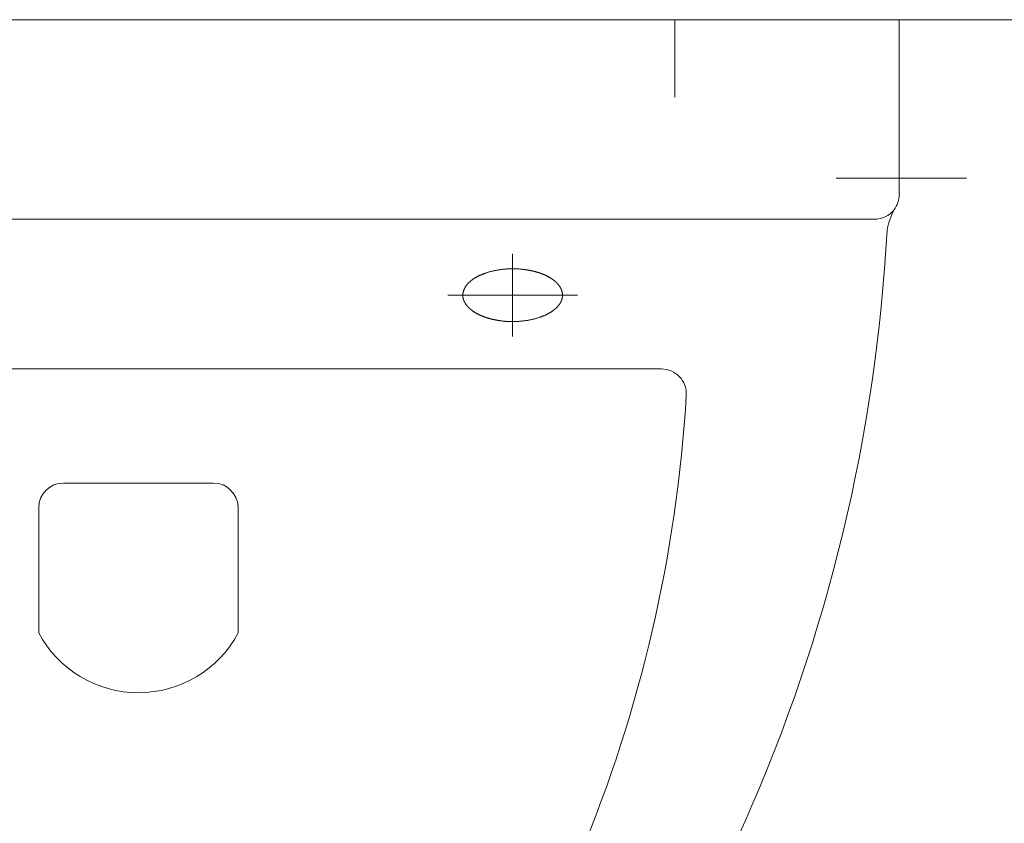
# Model space of a CAD drawing. Extents: x -321 to 526, y -52 to 542.
# Tile 19 of 56: x -143.03 to -139.08, y 163.27 to 166.49. Entities that reach past the tile are written whole.
import ezdxf

# ---------------------------------------------------------------- set-up
doc = ezdxf.new("R2010")
doc.units = 0
doc.layers.get('0').update_dxf_attribs({"lineweight": 35})
doc.layers.add('D-501 Deckenspiegel Gebäude', color=7, linetype='Continuous', lineweight=25)

# ---------------------------------------------------------------- blocks, each defined once
blk = doc.blocks.new('Referenz-A07MYS7IRK', base_point=(-281.0083, -47.1225))
at = {"layer": 'D-501 Deckenspiegel Gebäude', "color": 0, "lineweight": 13}
for p, q in [((-163.5509, 166.4946), (-121.5509, 166.4946)), ((-139.501, 166.4946), (-145.6009, 166.4946)), ((-140.4009, 166.4946), (-140.4009, 166.1846)), ((-139.501, 165.7947), (-139.501, 166.4946)), ((-139.2321, 165.8601), (-139.7541, 165.8601)), ((-145.501, 165.6946), (-139.6009, 165.6946)), ((-141.051, 165.5565), (-141.051, 165.2243)), ((-141.2062, 165.457), (-141.2054, 165.4575)), ((-141.2054, 165.4575), (-141.2044, 165.4581)), ((-141.2044, 165.4581), (-141.2035, 165.4587)), ((-141.2035, 165.4587), (-141.2026, 165.4593)), ((-141.2026, 165.4593), (-141.2016, 165.4598)), ((-141.2016, 165.4598), (-141.2007, 165.4604)), ((-141.2007, 165.4604), (-141.1997, 165.461)), ((-141.1997, 165.461), (-141.1987, 165.4616)), ((-141.1987, 165.4616), (-141.1976, 165.4622)), ((-141.1976, 165.4622), (-141.1966, 165.4628)), ((-141.1966, 165.4628), (-141.1955, 165.4633)), ((-141.1955, 165.4633), (-141.1944, 165.4639)), ((-141.1944, 165.4639), (-141.1933, 165.4645)), ((-141.1933, 165.4645), (-141.1922, 165.4651)), ((-141.1922, 165.4651), (-141.191, 165.4657)), ((-141.191, 165.4657), (-141.1898, 165.4663)), ((-141.1898, 165.4663), (-141.1886, 165.4669)), ((-141.1886, 165.4669), (-141.1873, 165.4675)), ((-141.1873, 165.4675), (-141.1861, 165.4681)), ((-141.1861, 165.4681), (-141.1847, 165.4687)), ((-141.1847, 165.4687), (-141.1834, 165.4694)), ((-141.1834, 165.4694), (-141.182, 165.47)), ((-141.182, 165.47), (-141.1806, 165.4706)), ((-141.1806, 165.4706), (-141.1792, 165.4712)), ((-141.1792, 165.4712), (-141.1777, 165.472)), ((-141.1777, 165.472), (-141.1762, 165.4726)), ((-141.1762, 165.4726), (-141.1746, 165.4732)), ((-141.1746, 165.4732), (-141.1731, 165.4739)), ((-141.1731, 165.4739), (-141.1715, 165.4745)), ((-141.1715, 165.4745), (-141.1698, 165.4753)), ((-141.1698, 165.4753), (-141.1681, 165.4759)), ((-141.1681, 165.4759), (-141.1664, 165.4765)), ((-141.1664, 165.4765), (-141.1648, 165.4772)), ((-141.1648, 165.4772), (-141.163, 165.4778)), ((-141.163, 165.4778), (-141.1611, 165.4784)), ((-141.1611, 165.4784), (-141.1593, 165.4792)), ((-141.1593, 165.4792), (-141.1574, 165.4798)), ((-141.1574, 165.4798), (-141.1555, 165.4804)), ((-141.1555, 165.4804), (-141.1535, 165.4811)), ((-141.1535, 165.4811), (-141.1516, 165.4817)), ((-141.1516, 165.4817), (-141.1496, 165.4823)), ((-141.1496, 165.4823), (-141.1476, 165.4829)), ((-141.1476, 165.4829), (-141.1454, 165.4835)), ((-141.1454, 165.4835), (-141.1433, 165.4841)), ((-141.1433, 165.4841), (-141.1411, 165.4847)), ((-141.1411, 165.4847), (-141.1389, 165.4853)), ((-141.1389, 165.4853), (-141.1367, 165.4858)), ((-141.1367, 165.4858), (-141.1344, 165.4864)), ((-141.1344, 165.4864), (-141.1321, 165.487)), ((-141.1321, 165.487), (-141.1297, 165.4875)), ((-141.1297, 165.4875), (-141.1274, 165.488)), ((-141.1274, 165.488), (-141.125, 165.4885)), ((-141.125, 165.4885), (-141.1225, 165.489)), ((-141.1225, 165.489), (-141.12, 165.4895)), ((-141.12, 165.4895), (-141.1175, 165.4899)), ((-141.1175, 165.4899), (-141.115, 165.4904)), ((-141.115, 165.4904), (-141.1125, 165.4908)), ((-141.1125, 165.4908), (-141.1099, 165.4913)), ((-141.1099, 165.4913), (-141.1073, 165.4917)), ((-141.1073, 165.4917), (-141.1047, 165.4921)), ((-141.1047, 165.4921), (-141.102, 165.4924)), ((-141.102, 165.4924), (-141.0994, 165.4929)), ((-141.0994, 165.4929), (-141.0967, 165.4931)), ((-141.0967, 165.4931), (-141.094, 165.4935)), ((-141.094, 165.4935), (-141.0913, 165.4938)), ((-141.0913, 165.4938), (-141.0887, 165.4941)), ((-141.0887, 165.4941), (-141.086, 165.4944)), ((-141.086, 165.4944), (-141.0833, 165.4946)), ((-141.0833, 165.4946), (-141.0805, 165.4949)), ((-141.0805, 165.4949), (-141.0779, 165.4951)), ((-141.0779, 165.4951), (-141.0752, 165.4954)), ((-141.0752, 165.4954), (-141.0725, 165.4955)), ((-141.0725, 165.4955), (-141.0699, 165.4957)), ((-141.0699, 165.4957), (-141.0672, 165.4958)), ((-141.0672, 165.4958), (-141.0646, 165.496)), ((-141.0646, 165.496), (-141.0619, 165.496)), ((-141.0619, 165.496), (-141.0594, 165.4962)), ((-141.0594, 165.4962), (-141.0567, 165.4962)), ((-141.0567, 165.4962), (-141.0541, 165.4962)), ((-141.0541, 165.4962), (-141.0516, 165.4963)), ((-141.0516, 165.4963), (-141.049, 165.4963)), ((-141.049, 165.4963), (-141.0465, 165.4963)), ((-141.0465, 165.4963), (-141.044, 165.4962)), ((-141.044, 165.4962), (-141.0415, 165.4962)), ((-141.0415, 165.4962), (-141.0391, 165.4962)), ((-141.0391, 165.4962), (-141.0367, 165.496)), ((-141.0367, 165.496), (-141.0343, 165.496)), ((-141.0343, 165.496), (-141.0319, 165.4958)), ((-141.0319, 165.4958), (-141.0296, 165.4957)), ((-141.0296, 165.4957), (-141.0272, 165.4955)), ((-141.0272, 165.4955), (-141.0249, 165.4954)), ((-141.0249, 165.4954), (-141.0227, 165.4952)), ((-141.0227, 165.4952), (-141.0204, 165.495)), ((-141.0204, 165.495), (-141.0181, 165.4948)), ((-141.0181, 165.4948), (-141.016, 165.4946)), ((-141.016, 165.4946), (-141.0138, 165.4944)), ((-141.0138, 165.4944), (-141.0116, 165.4941)), ((-141.0116, 165.4941), (-141.0095, 165.494)), ((-141.0095, 165.494), (-141.0074, 165.4936)), ((-141.0074, 165.4936), (-141.0053, 165.4934)), ((-141.0053, 165.4934), (-141.0033, 165.4931)), ((-141.0033, 165.4931), (-141.0013, 165.4929)), ((-141.0013, 165.4929), (-140.9993, 165.4925)), ((-140.9993, 165.4925), (-140.9974, 165.4922)), ((-140.9974, 165.4922), (-140.9955, 165.492)), ((-140.9955, 165.492), (-140.9935, 165.4916)), ((-140.9935, 165.4916), (-140.9917, 165.4913)), ((-140.9917, 165.4913), (-140.9899, 165.4911)), ((-140.9899, 165.4911), (-140.9881, 165.4907)), ((-140.9881, 165.4907), (-140.9863, 165.4905)), ((-140.9863, 165.4905), (-140.9845, 165.4901)), ((-140.9845, 165.4901), (-140.9829, 165.4897)), ((-140.9829, 165.4897), (-140.9812, 165.4895)), ((-140.9812, 165.4895), (-140.9795, 165.4891)), ((-140.9795, 165.4891), (-140.9779, 165.4889)), ((-140.9779, 165.4889), (-140.9763, 165.4885)), ((-140.9763, 165.4885), (-140.9747, 165.4882)), ((-140.9747, 165.4882), (-140.9732, 165.4879)), ((-140.9732, 165.4879), (-140.9717, 165.4875)), ((-140.9717, 165.4875), (-140.9702, 165.4872)), ((-140.9702, 165.4872), (-140.9687, 165.4868)), ((-140.9687, 165.4868), (-140.9672, 165.4864)), ((-140.9672, 165.4864), (-140.9658, 165.4862)), ((-140.9658, 165.4862), (-140.9644, 165.4858)), ((-140.9644, 165.4858), (-140.963, 165.4855)), ((-140.963, 165.4855), (-140.9615, 165.4851)), ((-140.9615, 165.4851), (-140.9602, 165.4848)), ((-140.9602, 165.4848), (-140.9589, 165.4844)), ((-140.9589, 165.4844), (-140.9576, 165.4841)), ((-140.9576, 165.4841), (-140.9562, 165.4836)), ((-140.9562, 165.4836), (-140.955, 165.4833)), ((-140.955, 165.4833), (-140.9536, 165.4829)), ((-140.9536, 165.4829), (-140.9524, 165.4825)), ((-140.9524, 165.4825), (-140.9511, 165.4822)), ((-140.9511, 165.4822), (-140.9499, 165.4817)), ((-140.9499, 165.4817), (-140.9486, 165.4814)), ((-140.9486, 165.4814), (-140.9474, 165.4811)), ((-140.9474, 165.4811), (-140.9462, 165.4806)), ((-140.9462, 165.4806), (-140.945, 165.4802)), ((-140.945, 165.4802), (-140.9438, 165.4798)), ((-140.9438, 165.4798), (-140.9426, 165.4794)), ((-140.9426, 165.4794), (-140.9414, 165.479)), ((-140.9414, 165.479), (-140.9402, 165.4786)), ((-140.9402, 165.4786), (-140.9391, 165.4782)), ((-140.9391, 165.4782), (-140.9379, 165.4778)), ((-140.9379, 165.4778), (-140.9367, 165.4773)), ((-140.9367, 165.4773), (-140.9356, 165.4769)), ((-140.9356, 165.4769), (-140.9345, 165.4765)), ((-140.9345, 165.4765), (-140.9334, 165.4761)), ((-140.9334, 165.4761), (-140.9322, 165.4756)), ((-140.9322, 165.4756), (-140.9312, 165.4752)), ((-140.9312, 165.4752), (-140.93, 165.4747)), ((-140.93, 165.4747), (-140.9289, 165.4743)), ((-140.9289, 165.4743), (-140.9278, 165.4739)), ((-140.9278, 165.4739), (-140.9267, 165.4734)), ((-140.9267, 165.4734), (-140.9256, 165.473)), ((-140.9256, 165.473), (-140.9246, 165.4724)), ((-140.9246, 165.4724), (-140.9236, 165.472)), ((-140.9236, 165.472), (-140.9226, 165.4716)), ((-140.9226, 165.4716), (-140.9215, 165.4711)), ((-140.9215, 165.4711), (-140.9204, 165.4706)), ((-140.9204, 165.4706), (-140.9195, 165.4701)), ((-140.9195, 165.4701), (-140.9184, 165.4697)), ((-140.9184, 165.4697), (-140.9174, 165.4692)), ((-140.9174, 165.4692), (-140.9164, 165.4687)), ((-140.9164, 165.4687), (-140.9154, 165.4683)), ((-140.9154, 165.4683), (-140.9145, 165.4677)), ((-140.9145, 165.4677), (-140.9135, 165.4673)), ((-140.9135, 165.4673), (-140.9125, 165.4667)), ((-140.9125, 165.4667), (-140.9115, 165.4663)), ((-140.9115, 165.4663), (-140.9106, 165.4658)), ((-140.9106, 165.4658), (-140.9097, 165.4653)), ((-140.9097, 165.4653), (-140.9087, 165.4648)), ((-140.9087, 165.4648), (-140.9078, 165.4644)), ((-140.9078, 165.4644), (-140.9069, 165.4638)), ((-140.9069, 165.4638), (-140.906, 165.4633)), ((-140.906, 165.4633), (-140.9051, 165.4628)), ((-140.9051, 165.4628), (-140.9043, 165.4623)), ((-140.9043, 165.4623), (-140.9034, 165.4618)), ((-140.9034, 165.4618), (-140.9025, 165.4612)), ((-140.9025, 165.4612), (-140.9016, 165.4608)), ((-140.9016, 165.4608), (-140.9008, 165.4603)), ((-140.9008, 165.4603), (-140.8999, 165.4597)), ((-140.8999, 165.4597), (-140.8991, 165.4592)), ((-140.8991, 165.4592), (-140.8982, 165.4587)), ((-140.8982, 165.4587), (-140.8974, 165.4582)), ((-140.8974, 165.4582), (-140.8966, 165.4577)), ((-140.8966, 165.4577), (-140.8958, 165.4571)), ((-141.2439, 165.4177), (-141.2436, 165.4185)), ((-141.2436, 165.4185), (-141.2431, 165.4192)), ((-141.2431, 165.4192), (-141.2427, 165.42)), ((-141.2427, 165.42), (-141.2423, 165.4208)), ((-141.2423, 165.4208), (-141.2419, 165.4216)), ((-141.2419, 165.4216), (-141.2414, 165.4224)), ((-141.2414, 165.4224), (-141.2409, 165.4232)), ((-141.2409, 165.4232), (-141.2405, 165.424)), ((-141.2405, 165.424), (-141.24, 165.4248)), ((-141.24, 165.4248), (-141.2395, 165.4256)), ((-141.2395, 165.4256), (-141.239, 165.4264)), ((-141.239, 165.4264), (-141.2385, 165.4272)), ((-141.2385, 165.4272), (-141.238, 165.428)), ((-141.238, 165.428), (-141.2373, 165.4288)), ((-141.2373, 165.4288), (-141.2368, 165.4296)), ((-141.2368, 165.4296), (-141.2362, 165.4304)), ((-141.2362, 165.4304), (-141.2356, 165.4311)), ((-141.2356, 165.4311), (-141.2349, 165.4319)), ((-141.2349, 165.4319), (-141.2343, 165.4326)), ((-141.2343, 165.4326), (-141.2337, 165.4335)), ((-141.2337, 165.4335), (-141.2331, 165.4343)), ((-141.2331, 165.4343), (-141.2323, 165.4349)), ((-141.2323, 165.4349), (-141.2317, 165.4357)), ((-141.2317, 165.4357), (-141.231, 165.4365)), ((-141.231, 165.4365), (-141.2303, 165.4373)), ((-141.2303, 165.4373), (-141.2296, 165.438)), ((-141.2296, 165.438), (-141.2288, 165.4387)), ((-141.2288, 165.4387), (-141.2281, 165.4394)), ((-141.2281, 165.4394), (-141.2274, 165.4402)), ((-141.2274, 165.4402), (-141.2266, 165.4409)), ((-141.2266, 165.4409), (-141.2259, 165.4416)), ((-141.2259, 165.4416), (-141.2251, 165.4423)), ((-141.2251, 165.4423), (-141.2243, 165.443)), ((-141.2243, 165.443), (-141.2235, 165.4437)), ((-141.2235, 165.4437), (-141.2228, 165.4445)), ((-141.2228, 165.4445), (-141.222, 165.4451)), ((-141.222, 165.4451), (-141.2212, 165.4458)), ((-141.2212, 165.4458), (-141.2204, 165.4465)), ((-141.2204, 165.4465), (-141.2196, 165.4471)), ((-141.2196, 165.4471), (-141.2188, 165.4478)), ((-141.2188, 165.4478), (-141.2179, 165.4484)), ((-141.2179, 165.4484), (-141.2171, 165.4491)), ((-141.2171, 165.4491), (-141.2163, 165.4497)), ((-141.2163, 165.4497), (-141.2155, 165.4504)), ((-141.2155, 165.4504), (-141.2147, 165.451)), ((-141.2147, 165.451), (-141.2139, 165.4517)), ((-141.2139, 165.4517), (-141.213, 165.4523)), ((-141.213, 165.4523), (-141.2122, 165.4528)), ((-141.2122, 165.4528), (-141.2114, 165.4534)), ((-141.2114, 165.4534), (-141.2105, 165.454)), ((-141.2105, 165.454), (-141.2097, 165.4546)), ((-141.2097, 165.4546), (-141.2088, 165.4552)), ((-141.2088, 165.4552), (-141.208, 165.4558)), ((-141.208, 165.4558), (-141.2071, 165.4564)), ((-141.2071, 165.4564), (-141.2062, 165.457)), ((-140.8958, 165.4571), (-140.895, 165.4566)), ((-140.895, 165.4566), (-140.8942, 165.4561)), ((-140.8942, 165.4561), (-140.8934, 165.4556)), ((-140.8934, 165.4556), (-140.8927, 165.455)), ((-140.8927, 165.455), (-140.8919, 165.4546)), ((-140.8919, 165.4546), (-140.8912, 165.454)), ((-140.8912, 165.454), (-140.8904, 165.4535)), ((-140.8904, 165.4535), (-140.8897, 165.453)), ((-140.8897, 165.453), (-140.889, 165.4524)), ((-140.889, 165.4524), (-140.8883, 165.4519)), ((-140.8883, 165.4519), (-140.8875, 165.4514)), ((-140.8875, 165.4514), (-140.8869, 165.4509)), ((-140.8869, 165.4509), (-140.8861, 165.4503)), ((-140.8861, 165.4503), (-140.8854, 165.4498)), ((-140.8854, 165.4498), (-140.8848, 165.4493)), ((-140.8848, 165.4493), (-140.8841, 165.4487)), ((-140.8841, 165.4487), (-140.8835, 165.4482)), ((-140.8835, 165.4482), (-140.8828, 165.4476)), ((-140.8828, 165.4476), (-140.8821, 165.447)), ((-140.8821, 165.447), (-140.8815, 165.4465)), ((-140.8815, 165.4465), (-140.8809, 165.446)), ((-140.8809, 165.446), (-140.8802, 165.4454)), ((-140.8802, 165.4454), (-140.8796, 165.4449)), ((-140.8796, 165.4449), (-140.879, 165.4443)), ((-140.879, 165.4443), (-140.8784, 165.4437)), ((-140.8784, 165.4437), (-140.8778, 165.4432)), ((-140.8778, 165.4432), (-140.8772, 165.4426)), ((-140.8772, 165.4426), (-140.8766, 165.4421)), ((-140.8766, 165.4421), (-140.876, 165.4415)), ((-140.876, 165.4415), (-140.8754, 165.4409)), ((-140.8754, 165.4409), (-140.8748, 165.4403)), ((-140.8748, 165.4403), (-140.8742, 165.4398)), ((-140.8742, 165.4398), (-140.8736, 165.4391)), ((-140.8736, 165.4391), (-140.8731, 165.4385)), ((-140.8731, 165.4385), (-140.8725, 165.438)), ((-140.8725, 165.438), (-140.8719, 165.4374)), ((-140.8719, 165.4374), (-140.8714, 165.4367)), ((-140.8714, 165.4367), (-140.8709, 165.4361)), ((-140.8709, 165.4361), (-140.8702, 165.4355)), ((-140.8702, 165.4355), (-140.8697, 165.4349)), ((-140.8697, 165.4349), (-140.8692, 165.4343)), ((-140.8692, 165.4343), (-140.8686, 165.4335)), ((-140.8686, 165.4335), (-140.8681, 165.4329)), ((-140.8681, 165.4329), (-140.8676, 165.4323)), ((-140.8676, 165.4323), (-140.867, 165.4316)), ((-140.867, 165.4316), (-140.8665, 165.431)), ((-140.8665, 165.431), (-140.866, 165.4302)), ((-140.866, 165.4302), (-140.8655, 165.4296)), ((-140.8655, 165.4296), (-140.8649, 165.4288)), ((-140.8649, 165.4288), (-140.8644, 165.4282)), ((-140.8644, 165.4282), (-140.8639, 165.4275)), ((-140.8639, 165.4275), (-140.8634, 165.4268)), ((-140.8634, 165.4268), (-140.8629, 165.4261)), ((-140.8629, 165.4261), (-140.8624, 165.4253)), ((-140.8624, 165.4253), (-140.8619, 165.4246)), ((-140.8619, 165.4246), (-140.8614, 165.4238)), ((-140.8614, 165.4238), (-140.861, 165.4232)), ((-140.861, 165.4232), (-140.8604, 165.4224)), ((-140.8604, 165.4224), (-140.86, 165.4216)), ((-140.86, 165.4216), (-140.8596, 165.4208)), ((-140.8596, 165.4208), (-140.8592, 165.42)), ((-140.8592, 165.42), (-140.8588, 165.4192)), ((-140.8588, 165.4192), (-140.8583, 165.4185)), ((-140.8583, 165.4185), (-140.8579, 165.4177)), ((-140.791, 165.3904), (-141.3109, 165.3904)), ((-141.2508, 165.3902), (-141.2507, 165.3909)), ((-141.2508, 165.3895), (-141.2508, 165.3902)), ((-141.2508, 165.3888), (-141.2508, 165.3895)), ((-141.2508, 165.3881), (-141.2508, 165.3888)), ((-141.2507, 165.3873), (-141.2508, 165.3881)), ((-141.2507, 165.3916), (-141.2506, 165.3923)), ((-141.2507, 165.3909), (-141.2507, 165.3916)), ((-141.2507, 165.3867), (-141.2507, 165.3873)), ((-141.2507, 165.3859), (-141.2507, 165.3867)), ((-141.2506, 165.3852), (-141.2507, 165.3859)), ((-141.2506, 165.3937), (-141.2505, 165.3945)), ((-141.2506, 165.393), (-141.2506, 165.3937)), ((-141.2506, 165.3923), (-141.2506, 165.393)), ((-141.2506, 165.3845), (-141.2506, 165.3852)), ((-141.2505, 165.3838), (-141.2506, 165.3845)), ((-141.2505, 165.3945), (-141.2504, 165.3953)), ((-141.2504, 165.3831), (-141.2505, 165.3838)), ((-141.2504, 165.3953), (-141.2503, 165.3959)), ((-141.2503, 165.3824), (-141.2504, 165.3831)), ((-141.2503, 165.3959), (-141.2502, 165.3967)), ((-141.2502, 165.3816), (-141.2503, 165.3824)), ((-141.2502, 165.3967), (-141.2501, 165.3974)), ((-141.2501, 165.381), (-141.2502, 165.3816)), ((-141.2501, 165.3974), (-141.2499, 165.3982)), ((-141.2499, 165.3802), (-141.2501, 165.381)), ((-141.2499, 165.3989), (-141.2497, 165.3996)), ((-141.2499, 165.3982), (-141.2499, 165.3989)), ((-141.2499, 165.3795), (-141.2499, 165.3802)), ((-141.2497, 165.3788), (-141.2499, 165.3795)), ((-141.2497, 165.3996), (-141.2496, 165.4004)), ((-141.2495, 165.3781), (-141.2497, 165.3788)), ((-141.2496, 165.4004), (-141.2494, 165.4011)), ((-141.2494, 165.4011), (-141.2492, 165.4019)), ((-141.2492, 165.4019), (-141.2491, 165.4026)), ((-141.2491, 165.4026), (-141.2489, 165.4034)), ((-141.2489, 165.4034), (-141.2487, 165.4041)), ((-141.2487, 165.4041), (-141.2484, 165.4049)), ((-141.2484, 165.4049), (-141.2483, 165.4058)), ((-141.2483, 165.4058), (-141.248, 165.4064)), ((-141.248, 165.4064), (-141.2478, 165.4072)), ((-141.2478, 165.4072), (-141.2475, 165.408)), ((-141.2475, 165.408), (-141.2473, 165.4088)), ((-141.2473, 165.4088), (-141.247, 165.4097)), ((-141.247, 165.4097), (-141.2467, 165.4105)), ((-141.2467, 165.4105), (-141.2465, 165.4111)), ((-141.2465, 165.4111), (-141.2462, 165.4119)), ((-141.2462, 165.4119), (-141.2459, 165.4127)), ((-141.2459, 165.4127), (-141.2456, 165.4136)), ((-141.2456, 165.4136), (-141.2453, 165.4144)), ((-141.2453, 165.4144), (-141.245, 165.4152)), ((-141.245, 165.4152), (-141.2446, 165.416)), ((-141.2446, 165.416), (-141.2442, 165.4168)), ((-141.2442, 165.4168), (-141.2439, 165.4177)), ((-140.8579, 165.4177), (-140.8575, 165.4169)), ((-140.8575, 165.4169), (-140.8572, 165.416)), ((-140.8572, 165.416), (-140.8567, 165.4152)), ((-140.8567, 165.4152), (-140.8564, 165.4144)), ((-140.8564, 165.4144), (-140.8561, 165.4136)), ((-140.8561, 165.4136), (-140.8557, 165.4127)), ((-140.8557, 165.4127), (-140.8554, 165.4119)), ((-140.8554, 165.4119), (-140.8551, 165.4111)), ((-140.8551, 165.4111), (-140.8548, 165.4102)), ((-140.8548, 165.4102), (-140.8545, 165.4093)), ((-140.8545, 165.4093), (-140.8542, 165.4085)), ((-140.8542, 165.4085), (-140.854, 165.4076)), ((-140.854, 165.4076), (-140.8537, 165.4067)), ((-140.8537, 165.4067), (-140.8534, 165.4058)), ((-140.8534, 165.4058), (-140.8532, 165.405)), ((-140.8532, 165.405), (-140.853, 165.4041)), ((-140.853, 165.4041), (-140.8528, 165.4033)), ((-140.8528, 165.4033), (-140.8526, 165.4025)), ((-140.8526, 165.4025), (-140.8525, 165.4017)), ((-140.8525, 165.3791), (-140.8526, 165.3784)), ((-140.8525, 165.4017), (-140.8523, 165.4008)), ((-140.8523, 165.38), (-140.8525, 165.3791)), ((-140.8523, 165.4008), (-140.8521, 165.4)), ((-140.8522, 165.3809), (-140.8523, 165.38)), ((-140.852, 165.3816), (-140.8522, 165.3809)), ((-140.8521, 165.4), (-140.852, 165.3992)), ((-140.852, 165.3992), (-140.8518, 165.3984)), ((-140.8518, 165.3824), (-140.852, 165.3816)), ((-140.8518, 165.3984), (-140.8518, 165.3978)), ((-140.8518, 165.3978), (-140.8516, 165.3969)), ((-140.8517, 165.3839), (-140.8518, 165.3832)), ((-140.8518, 165.3832), (-140.8518, 165.3824)), ((-140.8515, 165.3846), (-140.8517, 165.3839)), ((-140.8516, 165.3969), (-140.8515, 165.3962)), ((-140.8515, 165.3962), (-140.8514, 165.3956)), ((-140.8514, 165.3853), (-140.8515, 165.3846)), ((-140.8514, 165.3956), (-140.8513, 165.3949)), ((-140.8513, 165.3859), (-140.8514, 165.3853)), ((-140.8513, 165.3949), (-140.8512, 165.3943)), ((-140.8512, 165.3865), (-140.8513, 165.3859)), ((-140.8512, 165.3943), (-140.8512, 165.3937)), ((-140.8512, 165.3937), (-140.8512, 165.3931)), ((-140.8512, 165.3931), (-140.851, 165.3926)), ((-140.851, 165.3882), (-140.8512, 165.3877)), ((-140.8512, 165.3877), (-140.8512, 165.3871)), ((-140.8512, 165.3871), (-140.8512, 165.3865)), ((-140.851, 165.3926), (-140.851, 165.392)), ((-140.851, 165.392), (-140.851, 165.3916)), ((-140.851, 165.3916), (-140.851, 165.3912)), ((-140.851, 165.3912), (-140.851, 165.3908)), ((-140.851, 165.3908), (-140.851, 165.3904)), ((-140.851, 165.3904), (-140.851, 165.3901)), ((-140.851, 165.3901), (-140.851, 165.3896)), ((-140.851, 165.3896), (-140.851, 165.3892)), ((-140.851, 165.3892), (-140.851, 165.3888)), ((-140.851, 165.3888), (-140.851, 165.3882)), ((-141.2493, 165.3774), (-141.2495, 165.3781)), ((-141.2491, 165.3767), (-141.2493, 165.3774)), ((-141.2489, 165.376), (-141.2491, 165.3767)), ((-141.2487, 165.3752), (-141.2489, 165.376)), ((-141.2485, 165.3746), (-141.2487, 165.3752)), ((-141.2483, 165.3738), (-141.2485, 165.3746)), ((-141.2481, 165.3731), (-141.2483, 165.3738)), ((-141.2478, 165.3725), (-141.2481, 165.3731)), ((-141.2477, 165.3718), (-141.2478, 165.3725)), ((-141.2474, 165.3711), (-141.2477, 165.3718)), ((-141.2471, 165.3704), (-141.2474, 165.3711)), ((-141.2468, 165.3697), (-141.2471, 165.3704)), ((-141.2466, 165.3691), (-141.2468, 165.3697)), ((-141.2463, 165.3684), (-141.2466, 165.3691)), ((-141.246, 165.3677), (-141.2463, 165.3684)), ((-141.2458, 165.3671), (-141.246, 165.3677)), ((-141.2454, 165.3664), (-141.2458, 165.3671)), ((-141.2452, 165.3658), (-141.2454, 165.3664)), ((-141.2448, 165.365), (-141.2452, 165.3658)), ((-141.2445, 165.3644), (-141.2448, 165.365)), ((-141.2442, 165.3638), (-141.2445, 165.3644)), ((-141.2439, 165.3632), (-141.2442, 165.3638)), ((-141.2436, 165.3625), (-141.2439, 165.3632)), ((-141.2433, 165.3619), (-141.2436, 165.3625)), ((-141.2429, 165.3613), (-141.2433, 165.3619)), ((-141.2427, 165.3607), (-141.2429, 165.3613)), ((-141.2423, 165.3601), (-141.2427, 165.3607)), ((-141.2419, 165.3596), (-141.2423, 165.3601)), ((-141.2416, 165.3589), (-141.2419, 165.3596)), ((-141.2413, 165.3583), (-141.2416, 165.3589)), ((-141.2409, 165.3578), (-141.2413, 165.3583)), ((-141.2406, 165.3572), (-141.2409, 165.3578)), ((-141.2403, 165.3566), (-141.2406, 165.3572)), ((-141.2399, 165.356), (-141.2403, 165.3566)), ((-141.2395, 165.3555), (-141.2399, 165.356)), ((-141.2391, 165.3549), (-141.2395, 165.3555)), ((-141.2387, 165.3543), (-141.2391, 165.3549)), ((-141.2384, 165.3538), (-141.2387, 165.3543)), ((-141.238, 165.3533), (-141.2384, 165.3538)), ((-141.2376, 165.3526), (-141.238, 165.3533)), ((-141.2372, 165.3521), (-141.2376, 165.3526)), ((-141.2368, 165.3516), (-141.2372, 165.3521)), ((-141.2364, 165.351), (-141.2368, 165.3516)), ((-141.236, 165.3505), (-141.2364, 165.351)), ((-141.2356, 165.35), (-141.236, 165.3505)), ((-141.2352, 165.3494), (-141.2356, 165.35)), ((-141.2348, 165.3489), (-141.2352, 165.3494)), ((-141.2343, 165.3483), (-141.2348, 165.3489)), ((-141.2339, 165.3477), (-141.2343, 165.3483)), ((-141.2334, 165.3472), (-141.2339, 165.3477)), ((-141.2329, 165.3467), (-141.2334, 165.3472)), ((-141.2325, 165.3461), (-141.2329, 165.3467)), ((-141.232, 165.3456), (-141.2325, 165.3461)), ((-141.2315, 165.3451), (-141.232, 165.3456)), ((-141.231, 165.3445), (-141.2315, 165.3451)), ((-141.2306, 165.344), (-141.231, 165.3445)), ((-141.23, 165.3434), (-141.2306, 165.344)), ((-141.2296, 165.343), (-141.23, 165.3434)), ((-141.229, 165.3424), (-141.2296, 165.343)), ((-141.2286, 165.3419), (-141.229, 165.3424)), ((-141.228, 165.3414), (-141.2286, 165.3419)), ((-141.2275, 165.3408), (-141.228, 165.3414)), ((-141.2269, 165.3403), (-141.2275, 165.3408)), ((-141.2264, 165.3397), (-141.2269, 165.3403)), ((-141.2258, 165.3391), (-141.2264, 165.3397)), ((-141.2253, 165.3386), (-141.2258, 165.3391)), ((-140.876, 165.3394), (-140.8766, 165.3389)), ((-140.8754, 165.3399), (-140.876, 165.3394)), ((-140.8749, 165.3405), (-140.8754, 165.3399)), ((-140.8742, 165.3412), (-140.8749, 165.3405)), ((-140.8737, 165.3417), (-140.8742, 165.3412)), ((-140.8731, 165.3423), (-140.8737, 165.3417)), ((-140.8725, 165.343), (-140.8731, 165.3423)), ((-140.8719, 165.3436), (-140.8725, 165.343)), ((-140.8714, 165.3442), (-140.8719, 165.3436)), ((-140.8709, 165.3447), (-140.8714, 165.3442)), ((-140.8703, 165.3453), (-140.8709, 165.3447)), ((-140.8698, 165.3461), (-140.8703, 165.3453)), ((-140.8692, 165.3467), (-140.8698, 165.3461)), ((-140.8686, 165.3473), (-140.8692, 165.3467)), ((-140.8681, 165.3479), (-140.8686, 165.3473)), ((-140.8676, 165.3486), (-140.8681, 165.3479)), ((-140.867, 165.3492), (-140.8676, 165.3486)), ((-140.8665, 165.35), (-140.867, 165.3492)), ((-140.866, 165.3506), (-140.8665, 165.35)), ((-140.8655, 165.3513), (-140.866, 165.3506)), ((-140.8649, 165.352), (-140.8655, 165.3513)), ((-140.8645, 165.3526), (-140.8649, 165.352)), ((-140.8639, 165.3533), (-140.8645, 165.3526)), ((-140.8634, 165.3541), (-140.8639, 165.3533)), ((-140.863, 165.3547), (-140.8634, 165.3541)), ((-140.8624, 165.3555), (-140.863, 165.3547)), ((-140.862, 165.3563), (-140.8624, 165.3555)), ((-140.8615, 165.357), (-140.862, 165.3563)), ((-140.861, 165.3577), (-140.8615, 165.357)), ((-140.8606, 165.3585), (-140.861, 165.3577)), ((-140.8601, 165.3592), (-140.8606, 165.3585)), ((-140.8597, 165.36), (-140.8601, 165.3592)), ((-140.8592, 165.3608), (-140.8597, 165.36)), ((-140.8588, 165.3615), (-140.8592, 165.3608)), ((-140.8584, 165.3623), (-140.8588, 165.3615)), ((-140.858, 165.3631), (-140.8584, 165.3623)), ((-140.8576, 165.3639), (-140.858, 165.3631)), ((-140.8573, 165.3647), (-140.8576, 165.3639)), ((-140.8568, 165.3656), (-140.8573, 165.3647)), ((-140.8565, 165.3664), (-140.8568, 165.3656)), ((-140.8561, 165.3672), (-140.8565, 165.3664)), ((-140.8557, 165.3681), (-140.8561, 165.3672)), ((-140.8555, 165.3689), (-140.8557, 165.3681)), ((-140.8551, 165.3697), (-140.8555, 165.3689)), ((-140.8549, 165.3707), (-140.8551, 165.3697)), ((-140.8546, 165.3715), (-140.8549, 165.3707)), ((-140.8543, 165.3723), (-140.8546, 165.3715)), ((-140.8541, 165.3732), (-140.8543, 165.3723)), ((-140.8538, 165.3741), (-140.8541, 165.3732)), ((-140.8536, 165.3749), (-140.8538, 165.3741)), ((-140.8532, 165.3758), (-140.8536, 165.3749)), ((-140.8531, 165.3767), (-140.8532, 165.3758)), ((-140.8529, 165.3775), (-140.8531, 165.3767)), ((-140.8526, 165.3784), (-140.8529, 165.3775)), ((-141.2246, 165.3381), (-141.2253, 165.3386)), ((-141.2241, 165.3375), (-141.2246, 165.3381)), ((-141.2235, 165.337), (-141.2241, 165.3375)), ((-141.2229, 165.3364), (-141.2235, 165.337)), ((-141.2223, 165.3359), (-141.2229, 165.3364)), ((-141.2217, 165.3354), (-141.2223, 165.3359)), ((-141.221, 165.3348), (-141.2217, 165.3354)), ((-141.2204, 165.3343), (-141.221, 165.3348)), ((-141.2198, 165.3338), (-141.2204, 165.3343)), ((-141.2191, 165.3332), (-141.2198, 165.3338)), ((-141.2185, 165.3327), (-141.2191, 165.3332)), ((-141.2178, 165.3322), (-141.2185, 165.3327)), ((-141.2171, 165.3317), (-141.2178, 165.3322)), ((-141.2165, 165.3311), (-141.2171, 165.3317)), ((-141.2159, 165.3306), (-141.2165, 165.3311)), ((-141.2151, 165.3301), (-141.2159, 165.3306)), ((-141.2144, 165.3295), (-141.2151, 165.3301)), ((-141.2137, 165.329), (-141.2144, 165.3295)), ((-141.213, 165.3285), (-141.2137, 165.329)), ((-141.2123, 165.3279), (-141.213, 165.3285)), ((-141.2115, 165.3274), (-141.2123, 165.3279)), ((-141.2108, 165.3268), (-141.2115, 165.3274)), ((-141.21, 165.3264), (-141.2108, 165.3268)), ((-141.2093, 165.3258), (-141.21, 165.3264)), ((-141.2085, 165.3253), (-141.2093, 165.3258)), ((-141.2077, 165.3247), (-141.2085, 165.3253)), ((-141.2069, 165.3242), (-141.2077, 165.3247)), ((-141.2062, 165.3237), (-141.2069, 165.3242)), ((-141.2054, 165.3232), (-141.2062, 165.3237)), ((-141.2046, 165.3227), (-141.2054, 165.3232)), ((-141.2036, 165.3221), (-141.2046, 165.3227)), ((-141.2029, 165.3216), (-141.2036, 165.3221)), ((-141.2021, 165.3211), (-141.2029, 165.3216)), ((-141.2011, 165.3206), (-141.2021, 165.3211)), ((-141.2003, 165.3201), (-141.2011, 165.3206)), ((-141.1995, 165.3196), (-141.2003, 165.3201)), ((-141.1986, 165.319), (-141.1995, 165.3196)), ((-141.1977, 165.3186), (-141.1986, 165.319)), ((-141.1968, 165.318), (-141.1977, 165.3186)), ((-141.196, 165.3176), (-141.1968, 165.318)), ((-141.195, 165.3171), (-141.196, 165.3176)), ((-141.1941, 165.3166), (-141.195, 165.3171)), ((-141.1932, 165.316), (-141.1941, 165.3166)), ((-141.1923, 165.3156), (-141.1932, 165.316)), ((-141.1913, 165.3151), (-141.1923, 165.3156)), ((-141.1904, 165.3146), (-141.1913, 165.3151)), ((-141.1894, 165.3141), (-141.1904, 165.3146)), ((-141.1885, 165.3136), (-141.1894, 165.3141)), ((-141.1875, 165.3131), (-141.1885, 165.3136)), ((-141.1865, 165.3126), (-141.1875, 165.3131)), ((-141.1855, 165.3121), (-141.1865, 165.3126)), ((-141.1845, 165.3116), (-141.1855, 165.3121)), ((-141.1835, 165.3112), (-141.1845, 165.3116)), ((-141.1825, 165.3107), (-141.1835, 165.3112)), ((-141.1814, 165.3102), (-141.1825, 165.3107)), ((-141.1805, 165.3098), (-141.1814, 165.3102)), ((-141.1794, 165.3093), (-141.1805, 165.3098)), ((-141.1783, 165.3088), (-141.1794, 165.3093)), ((-141.1773, 165.3084), (-141.1783, 165.3088)), ((-141.1762, 165.3079), (-141.1773, 165.3084)), ((-141.1751, 165.3075), (-141.1762, 165.3079)), ((-141.1741, 165.3071), (-141.1751, 165.3075)), ((-141.173, 165.3066), (-141.1741, 165.3071)), ((-141.172, 165.3061), (-141.173, 165.3066)), ((-141.1708, 165.3057), (-141.172, 165.3061)), ((-141.1697, 165.3053), (-141.1708, 165.3057)), ((-141.1686, 165.3048), (-141.1697, 165.3053)), ((-141.1674, 165.3044), (-141.1686, 165.3048)), ((-141.1664, 165.304), (-141.1674, 165.3044)), ((-141.1652, 165.3035), (-141.1664, 165.304)), ((-141.164, 165.303), (-141.1652, 165.3035)), ((-141.1629, 165.3027), (-141.164, 165.303)), ((-141.1617, 165.3022), (-141.1629, 165.3027)), ((-141.1605, 165.3018), (-141.1617, 165.3022)), ((-141.1593, 165.3014), (-141.1605, 165.3018)), ((-141.1581, 165.301), (-141.1593, 165.3014)), ((-141.157, 165.3007), (-141.1581, 165.301)), ((-141.1557, 165.3002), (-141.157, 165.3007)), ((-141.1545, 165.2999), (-141.1557, 165.3002)), ((-141.1533, 165.2995), (-141.1545, 165.2999)), ((-141.1521, 165.2991), (-141.1533, 165.2995)), ((-140.9484, 165.2997), (-140.9504, 165.2991)), ((-140.9464, 165.3004), (-140.9484, 165.2997)), ((-140.9445, 165.3011), (-140.9464, 165.3004)), ((-140.9426, 165.3017), (-140.9445, 165.3011)), ((-140.9408, 165.3024), (-140.9426, 165.3017)), ((-140.939, 165.303), (-140.9408, 165.3024)), ((-140.9372, 165.3037), (-140.939, 165.303)), ((-140.9355, 165.3043), (-140.9372, 165.3037)), ((-140.9338, 165.305), (-140.9355, 165.3043)), ((-140.9322, 165.3057), (-140.9338, 165.305)), ((-140.9305, 165.3063), (-140.9322, 165.3057)), ((-140.9289, 165.3069), (-140.9305, 165.3063)), ((-140.9273, 165.3076), (-140.9289, 165.3069)), ((-140.9258, 165.3083), (-140.9273, 165.3076)), ((-140.9242, 165.3089), (-140.9258, 165.3083)), ((-140.9228, 165.3096), (-140.9242, 165.3089)), ((-140.9213, 165.3102), (-140.9228, 165.3096)), ((-140.9199, 165.3108), (-140.9213, 165.3102)), ((-140.9186, 165.3115), (-140.9199, 165.3108)), ((-140.9172, 165.3121), (-140.9186, 165.3115)), ((-140.9159, 165.3127), (-140.9172, 165.3121)), ((-140.9146, 165.3133), (-140.9159, 165.3127)), ((-140.9133, 165.314), (-140.9146, 165.3133)), ((-140.9121, 165.3146), (-140.9133, 165.314)), ((-140.9109, 165.3151), (-140.9121, 165.3146)), ((-140.9098, 165.3157), (-140.9109, 165.3151)), ((-140.9086, 165.3164), (-140.9098, 165.3157)), ((-140.9076, 165.3169), (-140.9086, 165.3164)), ((-140.9065, 165.3176), (-140.9076, 165.3169)), ((-140.9054, 165.318), (-140.9065, 165.3176)), ((-140.9043, 165.3187), (-140.9054, 165.318)), ((-140.9034, 165.3192), (-140.9043, 165.3187)), ((-140.9023, 165.3198), (-140.9034, 165.3192)), ((-140.9014, 165.3204), (-140.9023, 165.3198)), ((-140.9004, 165.3209), (-140.9014, 165.3204)), ((-140.8995, 165.3215), (-140.9004, 165.3209)), ((-140.8986, 165.322), (-140.8995, 165.3215)), ((-140.8977, 165.3225), (-140.8986, 165.322)), ((-140.8968, 165.3231), (-140.8977, 165.3225)), ((-140.896, 165.3237), (-140.8968, 165.3231)), ((-140.8951, 165.3242), (-140.896, 165.3237)), ((-140.8943, 165.3247), (-140.8951, 165.3242)), ((-140.8935, 165.3253), (-140.8943, 165.3247)), ((-140.8927, 165.3258), (-140.8935, 165.3253)), ((-140.892, 165.3264), (-140.8927, 165.3258)), ((-140.8912, 165.3268), (-140.892, 165.3264)), ((-140.8904, 165.3274), (-140.8912, 165.3268)), ((-140.8897, 165.3279), (-140.8904, 165.3274)), ((-140.889, 165.3285), (-140.8897, 165.3279)), ((-140.8883, 165.329), (-140.889, 165.3285)), ((-140.8875, 165.3295), (-140.8883, 165.329)), ((-140.8869, 165.3301), (-140.8875, 165.3295)), ((-140.8861, 165.3306), (-140.8869, 165.3301)), ((-140.8854, 165.3311), (-140.8861, 165.3306)), ((-140.8848, 165.3317), (-140.8854, 165.3311)), ((-140.8841, 165.3322), (-140.8848, 165.3317)), ((-140.8835, 165.3327), (-140.8841, 165.3322)), ((-140.8828, 165.3332), (-140.8835, 165.3327)), ((-140.8821, 165.3338), (-140.8828, 165.3332)), ((-140.8815, 165.3343), (-140.8821, 165.3338)), ((-140.8809, 165.3348), (-140.8815, 165.3343)), ((-140.8803, 165.3354), (-140.8809, 165.3348)), ((-140.8796, 165.336), (-140.8803, 165.3354)), ((-140.879, 165.3365), (-140.8796, 165.336)), ((-140.8784, 165.3371), (-140.879, 165.3365)), ((-140.8778, 165.3377), (-140.8784, 165.3371)), ((-140.8772, 165.3383), (-140.8778, 165.3377)), ((-140.8766, 165.3389), (-140.8772, 165.3383)), ((-141.1508, 165.2987), (-141.1521, 165.2991)), ((-141.1496, 165.2983), (-141.1508, 165.2987)), ((-141.1482, 165.2979), (-141.1496, 165.2983)), ((-141.147, 165.2975), (-141.1482, 165.2979)), ((-141.1457, 165.2972), (-141.147, 165.2975)), ((-141.1444, 165.2968), (-141.1457, 165.2972)), ((-141.1431, 165.2965), (-141.1444, 165.2968)), ((-141.1418, 165.2961), (-141.1431, 165.2965)), ((-141.1404, 165.2958), (-141.1418, 165.2961)), ((-141.139, 165.2954), (-141.1404, 165.2958)), ((-141.1376, 165.295), (-141.139, 165.2954)), ((-141.1361, 165.2947), (-141.1376, 165.295)), ((-141.1347, 165.2944), (-141.1361, 165.2947)), ((-141.1333, 165.294), (-141.1347, 165.2944)), ((-141.1318, 165.2936), (-141.1333, 165.294)), ((-141.1303, 165.2934), (-141.1318, 165.2936)), ((-141.1288, 165.293), (-141.1303, 165.2934)), ((-141.1272, 165.2927), (-141.1288, 165.293)), ((-141.1257, 165.2923), (-141.1272, 165.2927)), ((-141.1241, 165.292), (-141.1257, 165.2923)), ((-141.1224, 165.2917), (-141.1241, 165.292)), ((-141.1208, 165.2914), (-141.1224, 165.2917)), ((-141.1191, 165.2911), (-141.1208, 165.2914)), ((-141.1174, 165.2907), (-141.1191, 165.2911)), ((-141.1156, 165.2905), (-141.1174, 165.2907)), ((-141.1139, 165.2901), (-141.1156, 165.2905)), ((-141.1121, 165.2898), (-141.1139, 165.2901)), ((-141.1102, 165.2895), (-141.1121, 165.2898)), ((-141.1084, 165.2892), (-141.1102, 165.2895)), ((-141.1065, 165.2889), (-141.1084, 165.2892)), ((-141.1045, 165.2886), (-141.1065, 165.2889)), ((-141.1026, 165.2883), (-141.1045, 165.2886)), ((-141.1006, 165.288), (-141.1026, 165.2883)), ((-141.0986, 165.2878), (-141.1006, 165.288)), ((-141.0967, 165.2875), (-141.0986, 165.2878)), ((-141.0945, 165.2872), (-141.0967, 165.2875)), ((-141.0924, 165.287), (-141.0945, 165.2872)), ((-141.0903, 165.2867), (-141.0924, 165.287)), ((-141.0882, 165.2866), (-141.0903, 165.2867)), ((-141.086, 165.2863), (-141.0882, 165.2866)), ((-141.0838, 165.2861), (-141.086, 165.2863)), ((-141.0815, 165.2858), (-141.0838, 165.2861)), ((-141.0793, 165.2856), (-141.0815, 165.2858)), ((-141.077, 165.2855), (-141.0793, 165.2856)), ((-141.0747, 165.2853), (-141.077, 165.2855)), ((-141.0724, 165.2852), (-141.0747, 165.2853)), ((-141.0701, 165.285), (-141.0724, 165.2852)), ((-141.0677, 165.2849), (-141.0701, 165.285)), ((-141.0653, 165.2848), (-141.0677, 165.2849)), ((-141.0628, 165.2848), (-141.0653, 165.2848)), ((-141.0604, 165.2847), (-141.0628, 165.2848)), ((-141.0579, 165.2846), (-141.0604, 165.2847)), ((-141.0554, 165.2846), (-141.0579, 165.2846)), ((-141.053, 165.2846), (-141.0554, 165.2846)), ((-141.0504, 165.2846), (-141.053, 165.2846)), ((-141.0478, 165.2846), (-141.0504, 165.2846)), ((-141.0452, 165.2847), (-141.0478, 165.2846)), ((-141.0426, 165.2847), (-141.0452, 165.2847)), ((-141.04, 165.2848), (-141.0426, 165.2847)), ((-141.0374, 165.2849), (-141.04, 165.2848)), ((-141.0347, 165.285), (-141.0374, 165.2849)), ((-141.0321, 165.2852), (-141.0347, 165.285)), ((-141.0294, 165.2854), (-141.0321, 165.2852)), ((-141.0267, 165.2856), (-141.0294, 165.2854)), ((-141.024, 165.2858), (-141.0267, 165.2856)), ((-141.0213, 165.286), (-141.024, 165.2858)), ((-141.0187, 165.2862), (-141.0213, 165.286)), ((-141.016, 165.2864), (-141.0187, 165.2862)), ((-141.0132, 165.2867), (-141.016, 165.2864)), ((-141.0106, 165.287), (-141.0132, 165.2867)), ((-141.0079, 165.2873), (-141.0106, 165.287)), ((-141.0052, 165.2877), (-141.0079, 165.2873)), ((-141.0026, 165.288), (-141.0052, 165.2877)), ((-140.9999, 165.2884), (-141.0026, 165.288)), ((-140.9974, 165.2888), (-140.9999, 165.2884)), ((-140.9947, 165.2892), (-140.9974, 165.2888)), ((-140.9921, 165.2895), (-140.9947, 165.2892)), ((-140.9895, 165.29), (-140.9921, 165.2895)), ((-140.987, 165.2905), (-140.9895, 165.29)), ((-140.9845, 165.2909), (-140.987, 165.2905)), ((-140.9819, 165.2913), (-140.9845, 165.2909)), ((-140.9794, 165.2919), (-140.9819, 165.2913)), ((-140.977, 165.2923), (-140.9794, 165.2919)), ((-140.9746, 165.2928), (-140.977, 165.2923)), ((-140.9722, 165.2934), (-140.9746, 165.2928)), ((-140.9698, 165.2939), (-140.9722, 165.2934)), ((-140.9675, 165.2944), (-140.9698, 165.2939)), ((-140.9652, 165.295), (-140.9675, 165.2944)), ((-140.963, 165.2956), (-140.9652, 165.295)), ((-140.9609, 165.2961), (-140.963, 165.2956)), ((-140.9586, 165.2967), (-140.9609, 165.2961)), ((-140.9565, 165.2973), (-140.9586, 165.2967)), ((-140.9544, 165.2979), (-140.9565, 165.2973)), ((-140.9524, 165.2985), (-140.9544, 165.2979)), ((-140.9504, 165.2991), (-140.9524, 165.2985)), ((-144.6472, 165.0946), (-140.4547, 165.0946)), ((-142.851, 164.6374), (-142.251, 164.6374)), ((-142.951, 164.5375), (-142.951, 164.0374)), ((-142.151, 164.5375), (-142.151, 164.0374))]:
    blk.add_line(p, q, dxfattribs=at)
for centre, major_axis, end_param in [((-139.6009, 165.7947), (0.0786, -0.0618), 0.666046), ((-139.6009, 165.7947), (0, -0.1), 0.90475), ((-139.254, 165.5955), (-0.2683, 0.1373), 0.290265), ((-146.2445, 166.0066), (4.7518, -4.7285), 0.729777), ((-140.4547, 164.9947), (0.0999, -0.0047), 1.618223), ((-146.0107, 165.3254), (4.2155, -3.7855), 0.672447), ((-142.851, 164.5375), (0, 0.1), 1.570796), ((-142.251, 164.5375), (0.1, 0), 1.570796), ((-142.5509, 164.2501), (-0.4, -0.2128), 2.163914)]:
    blk.add_ellipse(centre, major_axis=major_axis, ratio=1, start_param=0, end_param=end_param, dxfattribs=at)

msp = doc.modelspace()

# ---------------------------------------------------------------- block references
at = {"color": 251, "lineweight": 25, "ltscale": 0.25, "true_color": 0x585858}
msp.add_blockref('Referenz-A07MYS7IRK', (-281.0083, -47.1225), dxfattribs=at)

doc.saveas('drawing.dxf')
